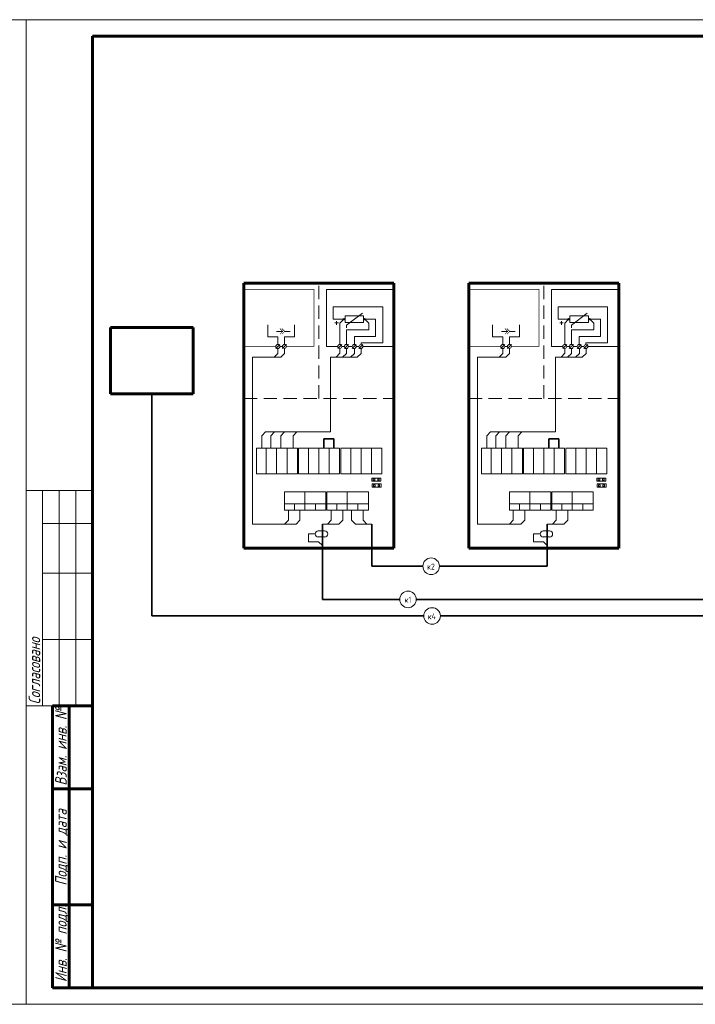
# Model space of a CAD drawing. Header units: millimetres. Extents: x 0 to 840, y 0 to 297.
# Tile 2 of 3: x 418 to 622, y 0 to 297. Entities that reach past the tile are written whole.
import ezdxf

# ---------------------------------------------------------------- set-up
doc = ezdxf.new("R2010")
doc.units = ezdxf.units.MM
for name, pattern in [('K5LT32768', [0]), ('K5LT32769', [0]), ('K5LT_BASIC', [0]), ('K5LT_DASHED', [6, 4, -2]), ('K5LT_THIN', [0])]:
    doc.linetypes.add(name, pattern=pattern)
doc.layers.add('Системный слой', color=7, linetype='Continuous')
doc.styles.add('KTEXTSTYLE', font='gost_au.shx', dxfattribs={"width": 0.96, "height": 5})

# ---------------------------------------------------------------- blocks, each defined once
blk = doc.blocks.new('U30')
at = {"layer": 'Системный слой', "color": 7, "linetype": 'K5LT_THIN', "lineweight": 18}
for p, q in [((508.18, 142.83), (510.08, 142.83)), ((508.18, 140.96), (510.08, 140.96))]:
    blk.add_line(p, q, dxfattribs=at)
for centre, start, end in [((508.18, 141.89), 90, 270), ((510.08, 141.89), 270, 90)]:
    blk.add_arc(centre, 0.934, start, end, dxfattribs=at)
blk = doc.blocks.new('U31')
at = {"layer": 'Системный слой', "color": 7, "linetype": 'K5LT_THIN', "lineweight": 18}
for p, q in [((497.45, 202.98), (495.58, 202.98)), ((499.66, 202.98), (498.05, 202.98))]:
    blk.add_line(p, q, dxfattribs=at)
at = {"layer": 'Системный слой', "color": 7, "linetype": 'K5LT_THIN', "const_width": 0.18}
for points in [[(496.61, 202.13), (497.45, 202.98), (496.61, 203.83)], [(497.21, 202.13), (498.05, 202.98), (497.21, 203.83)]]:
    blk.add_lwpolyline(points, dxfattribs=at)
blk = doc.blocks.new('U32')
at = {"layer": 'Системный слой', "color": 7, "linetype": 'K5LT_THIN', "lineweight": 18}
for p, q in [((576.07, 142.83), (577.96, 142.83)), ((576.07, 140.96), (577.96, 140.96))]:
    blk.add_line(p, q, dxfattribs=at)
for centre, start, end in [((576.07, 141.89), 90, 270), ((577.96, 141.89), 270, 90)]:
    blk.add_arc(centre, 0.934, start, end, dxfattribs=at)
blk = doc.blocks.new('U33')
at = {"layer": 'Системный слой', "color": 7, "linetype": 'K5LT_THIN', "lineweight": 18}
for p, q in [((565.34, 202.98), (563.46, 202.98)), ((567.54, 202.98), (565.94, 202.98))]:
    blk.add_line(p, q, dxfattribs=at)
at = {"layer": 'Системный слой', "color": 7, "linetype": 'K5LT_THIN', "const_width": 0.18}
for points in [[(564.49, 202.13), (565.34, 202.98), (564.49, 203.83)], [(565.09, 202.13), (565.94, 202.98), (565.09, 203.83)]]:
    blk.add_lwpolyline(points, dxfattribs=at)

msp = doc.modelspace()

# ---------------------------------------------------------------- linework, layer by layer
at = {"color": 7, "linetype": 'K5LT_THIN', "lineweight": 18}
for p, q in [((0, 297), (420, 297)), ((420, 0), (420, 297)), ((420, 297), (840, 297)), ((420, 297), (420, 0)), ((440, 155), (420, 155)), ((425, 90), (425, 155)), ((430, 90), (430, 155)), ((435, 90), (435, 155)), ((440, 145), (425, 145)), ((440, 130), (425, 130)), ((440, 110), (425, 110)), ((440, 90), (420, 90)), ((420, 0), (0, 0)), ((840, 0), (420, 0))]:
    msp.add_line(p, q, dxfattribs=at)
at = {"color": 5, "linetype": 'K5LT_BASIC', "lineweight": 60, "true_color": 0x0000ff}
for p, q in [((440, 5), (440, 292)), ((440, 292), (835, 292)), ((428, 5), (428, 90)), ((440, 90), (428, 90)), ((433, 5), (433, 90)), ((440, 65), (428, 65)), ((440, 30), (428, 30)), ((440, 5), (428, 5)), ((835, 5), (440, 5))]:
    msp.add_line(p, q, dxfattribs=at)
at = {"layer": 'Системный слой', "color": 5, "linetype": 'K5LT_BASIC', "lineweight": 60, "true_color": 0x0000ff}
for p, q in [((485.71, 217.55), (530.94, 217.55)), ((485.71, 137.56), (485.71, 217.55)), ((530.94, 217.55), (530.94, 137.56)), ((553.59, 217.55), (598.82, 217.55)), ((553.59, 137.56), (553.59, 217.55)), ((598.82, 217.55), (598.82, 137.56)), ((530.94, 198.44), (530.94, 215.66)), ((598.82, 198.44), (598.82, 215.66)), ((445.46, 204.16), (470.46, 204.16)), ((445.46, 184.16), (445.46, 204.16)), ((470.46, 184.16), (470.46, 204.16)), ((445.46, 184.16), (470.46, 184.16)), ((530.94, 137.56), (485.71, 137.56)), ((598.82, 137.56), (553.59, 137.56))]:
    msp.add_line(p, q, dxfattribs=at)
at = {"layer": 'Системный слой', "color": 7, "linetype": 'K5LT_DASHED', "lineweight": 18}
for p, q in [((508.33, 182.74), (508.33, 217.55)), ((576.21, 182.74), (576.21, 217.55)), ((485.71, 182.74), (530.94, 182.74)), ((553.59, 182.74), (598.82, 182.74))]:
    msp.add_line(p, q, dxfattribs=at)
at = {"layer": 'Системный слой', "color": 7, "linetype": 'K5LT_THIN', "lineweight": 18}
for p, q in [((510.63, 215.66), (510.63, 198.44)), ((530.94, 215.66), (510.63, 215.66)), ((578.52, 215.66), (578.52, 198.44)), ((598.82, 215.66), (578.52, 215.66)), ((512.64, 206.63), (512.64, 210.36)), ((512.64, 210.36), (527.61, 210.36)), ((516.65, 204.83), (521.47, 208.44)), ((527.61, 210.36), (527.61, 199.54)), ((580.52, 206.63), (580.52, 210.36)), ((580.52, 210.36), (595.49, 210.36)), ((584.54, 204.83), (589.35, 208.44)), ((595.49, 210.36), (595.49, 199.54)), ((492.91, 204.95), (492.91, 201.35)), ((501.04, 204.95), (501.04, 201.35)), ((516.25, 206.63), (512.64, 206.63)), ((513.16, 205.54), (514.24, 205.54)), ((513.7, 205), (513.7, 206.08)), ((515.85, 206.63), (514.65, 205.43)), ((514.65, 205.43), (514.65, 199.04)), ((516.25, 207.64), (521.87, 207.64)), ((516.25, 205.63), (516.25, 207.64)), ((521.87, 205.63), (516.25, 205.63)), ((521.87, 207.64), (521.87, 205.63)), ((521.87, 206.63), (525.48, 206.63)), ((522.27, 206.63), (523.48, 205.43)), ((523.48, 205.43), (523.48, 203.42)), ((525.48, 206.63), (525.48, 201.42)), ((560.79, 204.95), (560.79, 201.35)), ((568.93, 204.95), (568.93, 201.35)), ((584.13, 206.63), (580.52, 206.63)), ((581.05, 205.54), (582.12, 205.54)), ((581.58, 205), (581.58, 206.08)), ((583.73, 206.63), (582.53, 205.43)), ((582.53, 205.43), (582.53, 199.04)), ((584.13, 207.64), (589.75, 207.64)), ((584.13, 205.63), (584.13, 207.64)), ((589.75, 205.63), (584.13, 205.63)), ((589.75, 207.64), (589.75, 205.63)), ((589.75, 206.63), (593.36, 206.63)), ((590.15, 206.63), (591.36, 205.43)), ((591.36, 205.43), (591.36, 203.42)), ((593.36, 206.63), (593.36, 201.42)), ((516.65, 204.83), (516.65, 204.04)), ((523.48, 203.42), (516.65, 203.42)), ((516.65, 203.42), (516.65, 199.02)), ((584.54, 204.83), (584.54, 204.04)), ((591.36, 203.42), (584.54, 203.42)), ((584.54, 203.42), (584.54, 199.02)), ((495.97, 201.35), (492.91, 201.35)), ((495.36, 197.82), (496.57, 199.02)), ((495.97, 201.35), (495.97, 199.04)), ((497.38, 197.84), (498.58, 199.04)), ((497.98, 201.35), (497.98, 199.04)), ((497.98, 201.35), (501.04, 201.35)), ((514.07, 197.84), (515.27, 199.04)), ((516.05, 197.82), (517.26, 199.02)), ((518.43, 197.81), (519.64, 199.02)), ((525.48, 201.42), (519.06, 201.42)), ((519.06, 201.42), (519.06, 199.02)), ((520.43, 197.81), (521.64, 199.01)), ((521.07, 199.54), (521.07, 199.01)), ((527.61, 199.54), (521.07, 199.54)), ((563.85, 201.35), (560.79, 201.35)), ((563.25, 197.82), (564.45, 199.02)), ((563.85, 201.35), (563.85, 199.04)), ((565.26, 197.84), (566.47, 199.04)), ((565.87, 201.35), (565.87, 199.04)), ((565.87, 201.35), (568.93, 201.35)), ((581.95, 197.84), (583.15, 199.04)), ((583.93, 197.82), (585.14, 199.02)), ((586.31, 197.81), (587.52, 199.02)), ((593.36, 201.42), (586.94, 201.42)), ((586.94, 201.42), (586.94, 199.02)), ((588.31, 197.81), (589.52, 199.01)), ((588.95, 199.54), (588.95, 199.01)), ((595.49, 199.54), (588.95, 199.54)), ((495.98, 196.34), (494.84, 195.19)), ((495.98, 197.82), (495.98, 196.34)), ((496.57, 198.44), (497.38, 198.44)), ((497.98, 196.34), (496.84, 195.19)), ((497.98, 197.84), (497.98, 196.34)), ((510.63, 198.44), (514.07, 198.44)), ((514.72, 196.37), (513.55, 195.19)), ((514.72, 197.84), (514.72, 196.37)), ((515.27, 198.44), (516.05, 198.44)), ((516.71, 196.35), (515.53, 195.17)), ((516.71, 197.82), (516.71, 196.35)), ((517.25, 198.44), (518.43, 198.44)), ((519.09, 196.34), (517.91, 195.17)), ((519.09, 197.82), (519.09, 196.34)), ((519.64, 198.44), (520.43, 198.44)), ((521.12, 196.34), (519.95, 195.16)), ((521.12, 197.81), (521.12, 196.34)), ((521.63, 198.44), (530.94, 198.44)), ((563.87, 196.34), (562.72, 195.19)), ((563.87, 197.82), (563.87, 196.34)), ((564.45, 198.44), (565.26, 198.44)), ((565.87, 196.34), (564.72, 195.19)), ((565.87, 197.84), (565.87, 196.34)), ((578.52, 198.44), (581.95, 198.44)), ((582.61, 196.37), (581.43, 195.19)), ((582.61, 197.84), (582.61, 196.37)), ((583.15, 198.44), (583.93, 198.44)), ((584.59, 196.35), (583.41, 195.17)), ((584.59, 197.82), (584.59, 196.35)), ((585.14, 198.44), (586.32, 198.44)), ((586.97, 196.34), (585.79, 195.17)), ((586.97, 197.82), (586.97, 196.34)), ((587.52, 198.44), (588.31, 198.44)), ((589.01, 196.34), (587.83, 195.16)), ((589.01, 197.81), (589.01, 196.34)), ((589.52, 198.44), (598.82, 198.44)), ((496.84, 195.19), (488.37, 195.19)), ((488.37, 144.86), (488.37, 195.19)), ((511.9, 172.66), (511.9, 195.19)), ((519.98, 195.19), (511.9, 195.19)), ((564.72, 195.19), (556.25, 195.19)), ((556.25, 144.86), (556.25, 195.19)), ((579.78, 172.66), (579.78, 195.19)), ((587.86, 195.19), (579.78, 195.19)), ((491.14, 171.52), (492.29, 172.66)), ((511.9, 172.66), (492.29, 172.66)), ((493.83, 171.52), (494.97, 172.66)), ((496.86, 171.52), (498.01, 172.66)), ((500.59, 171.52), (501.74, 172.66)), ((559.03, 171.52), (560.17, 172.66)), ((579.78, 172.66), (560.17, 172.66)), ((561.71, 171.52), (562.85, 172.66)), ((564.75, 171.52), (565.89, 172.66)), ((568.47, 171.52), (569.62, 172.66)), ((491.14, 167.73), (491.14, 171.52)), ((493.83, 167.73), (493.83, 171.52)), ((496.86, 167.73), (496.86, 171.52)), ((500.59, 167.73), (500.59, 171.52)), ((559.03, 167.73), (559.03, 171.52)), ((561.71, 167.73), (561.71, 171.52)), ((564.75, 167.73), (564.75, 171.52)), ((568.47, 167.73), (568.47, 171.52)), ((524.32, 157.78), (524.32, 158.75)), ((524.32, 158.75), (527.1, 158.75)), ((527.1, 157.78), (524.32, 157.78)), ((524.78, 158.47), (524.78, 158)), ((525.25, 158.47), (524.78, 158.47)), ((524.78, 158), (525.25, 158)), ((525.25, 158), (525.25, 158.47)), ((526.1, 158.47), (526.1, 158)), ((526.57, 158.47), (526.1, 158.47)), ((526.1, 158), (526.57, 158)), ((526.57, 158), (526.57, 158.47)), ((527.1, 158.75), (527.1, 157.78)), ((592.21, 157.78), (592.21, 158.75)), ((592.21, 158.75), (594.98, 158.75)), ((594.98, 157.78), (592.21, 157.78)), ((592.66, 158.47), (592.66, 158)), ((593.13, 158.47), (592.66, 158.47)), ((592.66, 158), (593.13, 158)), ((593.13, 158), (593.13, 158.47)), ((593.99, 158.47), (593.99, 158)), ((594.45, 158.47), (593.99, 158.47)), ((593.99, 158), (594.45, 158)), ((594.45, 158), (594.45, 158.47)), ((594.98, 158.75), (594.98, 157.78)), ((524.43, 155.97), (524.43, 156.95)), ((524.43, 156.95), (527.2, 156.95)), ((527.2, 155.97), (524.43, 155.97)), ((525.35, 156.66), (524.88, 156.66)), ((524.88, 156.66), (524.88, 156.2)), ((524.88, 156.2), (525.35, 156.2)), ((525.35, 156.2), (525.35, 156.66)), ((526.67, 156.66), (526.21, 156.66)), ((526.21, 156.66), (526.21, 156.2)), ((526.21, 156.2), (526.67, 156.2)), ((526.67, 156.2), (526.67, 156.66)), ((527.2, 156.95), (527.2, 155.97)), ((592.31, 155.97), (592.31, 156.95)), ((592.31, 156.95), (595.08, 156.95)), ((595.08, 155.97), (592.31, 155.97)), ((593.23, 156.66), (592.77, 156.66)), ((592.77, 156.66), (592.77, 156.2)), ((592.77, 156.2), (593.23, 156.2)), ((593.23, 156.2), (593.23, 156.66)), ((594.55, 156.66), (594.09, 156.66)), ((594.09, 156.66), (594.09, 156.2)), ((594.09, 156.2), (594.55, 156.2)), ((594.55, 156.2), (594.55, 156.66)), ((595.08, 156.95), (595.08, 155.97)), ((499.15, 149.06), (499.15, 146)), ((502.6, 149.06), (502.6, 146)), ((512.1, 149.06), (512.1, 146)), ((515.55, 149.06), (515.55, 146)), ((518.22, 149.06), (518.22, 146)), ((521.68, 149.06), (521.68, 146)), ((567.03, 149.06), (567.03, 146)), ((570.48, 149.06), (570.48, 146)), ((579.98, 149.06), (579.98, 146)), ((583.44, 149.06), (583.44, 146)), ((499.15, 146), (498, 144.86)), ((502.6, 146), (501.46, 144.86)), ((512.1, 146), (510.95, 144.86)), ((515.55, 146), (514.41, 144.86)), ((518.22, 146), (519.37, 144.86)), ((521.68, 146), (522.82, 144.86)), ((567.03, 146), (565.88, 144.86)), ((570.48, 146), (569.34, 144.86)), ((579.98, 146), (578.84, 144.86)), ((583.44, 146), (582.29, 144.86)), ((501.46, 144.86), (488.37, 144.86)), ((501.46, 144.86), (496.46, 144.86)), ((514.41, 144.86), (509.41, 144.86)), ((519.37, 144.86), (524.37, 144.86)), ((569.34, 144.86), (556.25, 144.86)), ((569.34, 144.86), (564.34, 144.86)), ((582.29, 144.86), (577.29, 144.86)), ((507.25, 141.89), (505.18, 141.89)), ((505.18, 141.89), (505.18, 139.49)), ((575.13, 141.89), (573.07, 141.89)), ((573.07, 141.89), (573.07, 139.49)), ((508.27, 139.49), (505.18, 139.49)), ((508.27, 139.49), (509.41, 138.35)), ((576.15, 139.49), (573.07, 139.49)), ((576.15, 139.49), (577.29, 138.35))]:
    msp.add_line(p, q, dxfattribs=at)
at = {"layer": 'Системный слой', "color": 7, "linetype": 'K5LT32768', "lineweight": 35}
for p, q in [((457.96, 184.16), (457.96, 117.14)), ((509.9, 167.73), (509.9, 170.62)), ((509.9, 170.62), (512.86, 170.62)), ((512.86, 170.62), (512.86, 167.73)), ((577.78, 167.73), (577.78, 170.62)), ((577.78, 170.62), (580.74, 170.62)), ((580.74, 170.62), (580.74, 167.73)), ((509.41, 144.86), (509.41, 122.14)), ((524.37, 144.86), (524.37, 132.14)), ((577.29, 144.86), (577.29, 132.14)), ((539.73, 132.14), (524.37, 132.14)), ((577.29, 132.14), (544.73, 132.14)), ((509.41, 122.14), (532.75, 122.14)), ((537.75, 122.14), (711.98, 122.14)), ((457.96, 117.14), (540.01, 117.14)), ((545.01, 117.14), (661.98, 117.14))]:
    msp.add_line(p, q, dxfattribs=at)
at = {"layer": 'Системный слой', "color": 18, "linetype": 'K5LT32769', "lineweight": 15, "true_color": 0x010101}
for p, q in [((489.52, 167.73), (501.89, 167.73)), ((489.52, 167.71), (489.52, 160.05)), ((492.5, 167.73), (492.5, 160.03)), ((495.61, 167.73), (495.61, 160.03)), ((498.75, 167.73), (498.75, 160.03)), ((501.89, 167.73), (501.89, 160.03)), ((502.23, 167.73), (514.6, 167.73)), ((502.23, 167.71), (502.23, 160.05)), ((505.21, 167.73), (505.21, 160.03)), ((508.33, 167.73), (508.33, 160.03)), ((511.46, 167.73), (511.46, 160.03)), ((514.6, 167.73), (514.6, 160.03)), ((514.99, 167.72), (527.36, 167.72)), ((514.99, 167.7), (514.99, 160.04)), ((517.97, 167.72), (517.97, 160.02)), ((521.09, 167.72), (521.09, 160.02)), ((524.23, 167.72), (524.23, 160.02)), ((527.36, 167.72), (527.36, 160.02)), ((557.4, 167.73), (569.77, 167.73)), ((557.4, 167.71), (557.4, 160.05)), ((560.38, 167.73), (560.38, 160.03)), ((563.5, 167.73), (563.5, 160.03)), ((566.63, 167.73), (566.63, 160.03)), ((569.77, 167.73), (569.77, 160.03)), ((570.11, 167.73), (582.48, 167.73)), ((570.11, 167.71), (570.11, 160.05)), ((573.09, 167.73), (573.09, 160.03)), ((576.21, 167.73), (576.21, 160.03)), ((579.35, 167.73), (579.35, 160.03)), ((582.48, 167.73), (582.48, 160.03)), ((582.87, 167.72), (595.24, 167.72)), ((582.87, 167.7), (582.87, 160.04)), ((585.85, 167.72), (585.85, 160.02)), ((588.97, 167.72), (588.97, 160.02)), ((592.11, 167.72), (592.11, 160.02)), ((595.24, 167.72), (595.24, 160.02)), ((489.52, 160.03), (501.89, 160.03)), ((502.23, 160.03), (514.6, 160.03)), ((514.99, 160.02), (527.36, 160.02)), ((557.4, 160.03), (569.77, 160.03)), ((570.11, 160.03), (582.48, 160.03)), ((582.87, 160.02), (595.24, 160.02)), ((497.99, 149.06), (497.99, 154.61)), ((497.99, 154.61), (510.5, 154.61)), ((504.12, 154.61), (504.12, 149.06)), ((510.5, 154.61), (510.5, 149.06)), ((510.78, 154.61), (523.29, 154.61)), ((510.78, 149.06), (510.78, 154.61)), ((516.91, 154.61), (516.91, 149.06)), ((523.29, 154.61), (523.29, 149.06)), ((565.87, 149.06), (565.87, 154.61)), ((565.87, 154.61), (578.38, 154.61)), ((572, 154.61), (572, 149.06)), ((578.38, 154.61), (578.38, 149.06)), ((578.66, 154.61), (591.17, 154.61)), ((578.66, 149.06), (578.66, 154.61)), ((584.79, 154.61), (584.79, 149.06)), ((591.17, 154.61), (591.17, 149.06)), ((510.5, 150.93), (497.99, 150.93)), ((510.5, 149.06), (497.99, 149.06)), ((501.04, 150.93), (501.04, 149.06)), ((507.32, 150.93), (507.32, 149.05)), ((523.29, 150.93), (510.78, 150.93)), ((523.29, 149.06), (510.78, 149.06)), ((513.82, 150.93), (513.82, 149.06)), ((520.11, 150.93), (520.11, 149.05)), ((578.38, 150.93), (565.87, 150.93)), ((578.38, 149.06), (565.87, 149.06)), ((568.92, 150.93), (568.92, 149.06)), ((575.2, 150.93), (575.2, 149.05)), ((591.17, 150.93), (578.66, 150.93)), ((591.17, 149.06), (578.66, 149.06)), ((581.71, 150.93), (581.71, 149.06)), ((587.99, 150.93), (587.99, 149.05))]:
    msp.add_line(p, q, dxfattribs=at)
at = {"layer": 'Системный слой', "color": 7, "linetype": 'K5LT_THIN', "const_width": 0.18}
for points in [[(495.37, 198.44), (485.71, 198.44), (485.71, 215.66), (506.86, 215.66), (506.86, 198.44), (498.58, 198.44)], [(563.25, 198.44), (553.59, 198.44), (553.59, 215.66), (574.74, 215.66), (574.74, 198.44), (566.47, 198.44)], [(497.38, 198.44), (496.57, 198.44)], [(497.38, 198.44), (496.57, 198.44)], [(506.86, 198.44), (498.58, 198.44)], [(565.26, 198.44), (564.45, 198.44)], [(565.26, 198.44), (564.45, 198.44)], [(574.74, 198.44), (566.47, 198.44)]]:
    msp.add_lwpolyline(points, dxfattribs=at)
at = {"layer": 'Системный слой', "color": 7, "linetype": 'K5LT_THIN', "lineweight": 18}
for centre, radius in [((515.85, 206.63), 0.201), ((522.27, 206.63), 0.201), ((583.73, 206.63), 0.201), ((590.15, 206.63), 0.201), ((495.97, 198.42), 0.602), ((497.98, 198.44), 0.602), ((514.67, 198.44), 0.602), ((516.65, 198.42), 0.602), ((519.03, 198.42), 0.602), ((521.03, 198.41), 0.602), ((563.85, 198.42), 0.602), ((565.87, 198.44), 0.602), ((582.55, 198.44), 0.602), ((584.54, 198.42), 0.602), ((586.92, 198.42), 0.602), ((588.92, 198.41), 0.602)]:
    msp.add_circle(centre, radius, dxfattribs=at)
for centre in [(542.23, 132.14), (535.25, 122.14), (542.51, 117.14)]:
    msp.add_arc(centre, 2.5, 0, 360, dxfattribs=at)

# ---------------------------------------------------------------- block references
at = {"layer": 'Системный слой'}
for name in ['U31', 'U33', 'U30', 'U32']:
    msp.add_blockref(name, (0, 0), dxfattribs=at)

# ---------------------------------------------------------------- texts
at = {"color": 7, "char_height": 2.5, "attachment_point": 1, "rotation": 90, "style": 'KTEXTSTYLE'}
for s, insert in [('\\H3.5;\\W0.965;\\Q15;\\Q15;Согласовано', (420.77, 90.5)), ('\\H3.5;\\W0.965;\\Q15;\\Q15;Взам. инв. №', (428.77, 65.98)), ('\\H3.5;\\W0.965;\\Q15;\\Q15;Подп. и дата', (428.77, 35.8)), ('\\H3.5;\\W0.965;\\Q15;\\Q15;Инв. № подл.', (428.77, 6.71))]:
    msp.add_mtext(s, dxfattribs=dict(at, insert=insert))
at = {"layer": 'Системный слой', "color": 7, "char_height": 2.5, "attachment_point": 1, "style": 'KTEXTSTYLE'}
for s, insert in [('\\H3.5;\\W0.965;\\Q15;\\Q0;\\H1.80;к2', (541.04, 132.93)), ('\\H3.5;\\W0.965;\\Q15;\\Q0;\\H1.80;к1', (534.23, 122.93)), ('\\H3.5;\\W0.965;\\Q15;\\Q0;\\H1.80;к4', (541.22, 117.93))]:
    msp.add_mtext(s, dxfattribs=dict(at, insert=insert))

doc.saveas('drawing.dxf')
